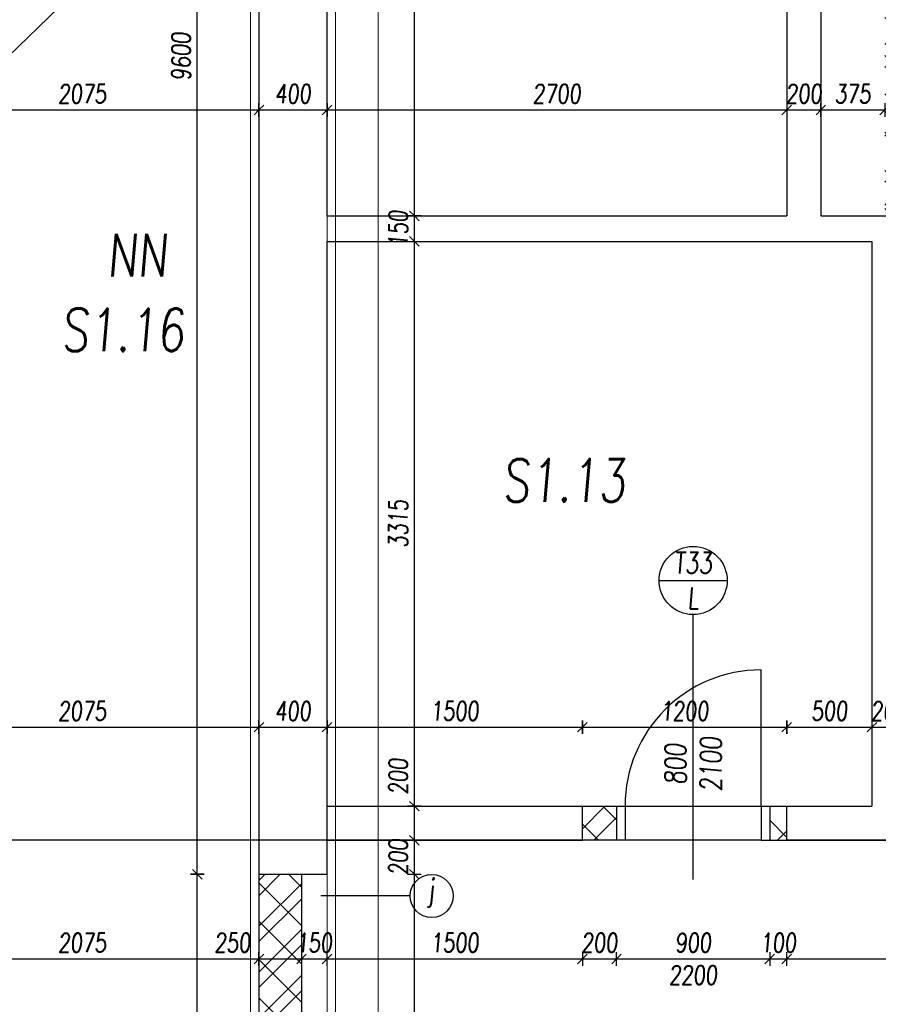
# Model space of a CAD drawing. Header units: millimetres. Extents: x 171 to 266814, y 44 to 350448.
# Tile 13 of 105: x 8303 to 13345, y 13495 to 19275. Entities that reach past the tile are written whole.
import ezdxf
from ezdxf.enums import TextEntityAlignment as Align

# ---------------------------------------------------------------- set-up
doc = ezdxf.new("R2010")
doc.units = ezdxf.units.MM
doc.header["$LTSCALE"] = 100
doc.linetypes.add('ACAD_ISO12W100', pattern=[22, 12, -3, 0.5, -3, 0.5, -3])
doc.linetypes.add('ČERCHOVANÁ', pattern=[25.4, 12.7, -6.35, 0, -6.35])
for name, color, linetype, lineweight in [('2DE_PRO_KK', 136, 'Continuous', 15), ('NAD', 4, 'ACAD_ISO12W100', 13), ('SRAFY', 7, 'Continuous', 13)]:
    doc.layers.add(name, color=color, linetype=linetype, lineweight=lineweight)
doc.layers.add('DVERE', color=7, linetype='Continuous', true_color=0xf00000)
for name, color, linetype in [('KOTY 50', 7, 'Continuous'), ('KOTY-DVERE', 8, 'Continuous'), ('NOVÁ TENKÁ', 240, 'Continuous'), ('NOVÁ TLUSTÁ', 240, 'Continuous'), ('OSY', 7, 'Continuous'), ('POPIS2', 2, 'Continuous'), ('SRAFA', 9, 'Continuous'), ('TENKA', 253, 'Continuous'), ('ŠRAFA', 253, 'Continuous'), ('ŽB', 3, 'Continuous')]:
    doc.layers.add(name, color=color, linetype=linetype)
doc.styles.add('CP_ATTR', font='ROMANS.SHX')
doc.styles.add('CS-ROMANS', font='romans.shx', dxfattribs={"width": 0.75, "oblique": 5})
doc.dimstyles.new('A_KÓTA_50', dxfattribs={"dimtxt": 110, "dimasz": 2, "dimexe": 100, "dimexo": 1500, "dimgap": 40, "dimtad": 1, "dimrnd": 1, "dimdsep": 46, "dimtxsty": 'CS-ROMANS', "dimblk": 'KOT_CARA20', "dimcen": 45, "dimse1": 1, "dimse2": 1, "dimclrd": 256, "dimclre": 256, "dimclrt": 256, "dimadec": 0, "dimazin": 0, "dimtfac": 1, "dimtix": 1, "dimtmove": 2, "dimatfit": 3, "dimldrblk": 'OBLIQUE', "dimfxl": 100, "dimtolj": 1, "dimarcsym": 0})
pattern_1 = [(45, (-294224.35, -112688.84), (-202.05576, 202.05576), []), (45, (-294089.65, -112688.84), (-202.05576, 202.05576), [])]
pattern_2 = [(135, (-294224.35, -112688.84), (-112.2532, -112.2532), [])]

# ---------------------------------------------------------------- blocks, each defined once
blk = doc.blocks.new('trafostanice')
at = {"layer": 'POPIS2', "ltscale": 15, "style": 'CS-ROMANS', "oblique": 5, "width": 0.75}
blk.add_text('NN ', height=250, dxfattribs=at).set_placement((5640.7, -11091.3), align=Align.RIGHT)
blk = doc.blocks.new('KOT_CARA20')
for p, q in [((0, 0), (-14.1, -14.1)), ((0, 20), (0, -20)), ((0, 0), (14.1, 14.1))]:
    blk.add_line(p, q)
blk = doc.blocks.new('*D102')
at = {"layer": 'Defpoints', "color": 0, "transparency": 16777216}
for p in [(9707.6, 14095.9), (7632.6, 14036.8), (9707.6, 13761.4)]:
    blk.add_point(p, dxfattribs=at)
at = {"layer": 'KOTY 50', "lineweight": -2, "ltscale": 5, "transparency": 16777216}
blk.add_line((7634.6, 13761.4), (9705.6, 13761.4), dxfattribs=at)
at = {"layer": 'KOTY 50', "lineweight": -2, "transparency": 16777216, "xscale": 2, "yscale": 2, "zscale": 2, "rotation": 180}
blk.add_blockref('KOT_CARA20', (7632.6, 13761.4), dxfattribs=at)
at = {"layer": 'KOTY 50', "lineweight": -2, "transparency": 16777216, "xscale": 2, "yscale": 2, "zscale": 2}
blk.add_blockref('KOT_CARA20', (9707.6, 13761.4), dxfattribs=at)
at = {"layer": 'KOTY 50', "transparency": 16777216, "insert": (8670.1, 13856.4), "char_height": 110, "attachment_point": 5, "style": 'CS-ROMANS'}
blk.add_mtext('\\A1;2075', dxfattribs=at)
blk = doc.blocks.new('_OBLIQUE')
at = {"color": 0, "linetype": 'ByBlock', "ltscale": 15}
blk.add_line((-0.5, -0.5), (0.5, 0.5), dxfattribs=at)
blk = doc.blocks.new('*D103')
at = {"layer": 'Defpoints', "color": 0, "transparency": 16777216}
for p in [(9957.6, 14213.1), (9707.6, 14095.9), (9957.6, 13761.4)]:
    blk.add_point(p, dxfattribs=at)
at = {"layer": 'KOTY 50', "lineweight": -2, "ltscale": 5, "transparency": 16777216}
blk.add_line((9709.6, 13761.4), (9955.6, 13761.4), dxfattribs=at)
at = {"layer": 'KOTY 50', "lineweight": -2, "transparency": 16777216, "xscale": 2, "yscale": 2, "zscale": 2, "rotation": 180}
blk.add_blockref('KOT_CARA20', (9707.6, 13761.4), dxfattribs=at)
at = {"layer": 'KOTY 50', "lineweight": -2, "transparency": 16777216, "xscale": 2, "yscale": 2, "zscale": 2}
blk.add_blockref('KOT_CARA20', (9957.6, 13761.4), dxfattribs=at)
at = {"layer": 'KOTY 50', "transparency": 16777216, "insert": (9552.2, 13856.4), "char_height": 110, "attachment_point": 5, "style": 'CS-ROMANS'}
blk.add_mtext('\\A1;250', dxfattribs=at)
blk = doc.blocks.new('*D104')
at = {"layer": 'Defpoints', "color": 0, "transparency": 16777216}
for p in [(10107.6, 14257.9), (9957.6, 14213.1), (10107.6, 13761.4)]:
    blk.add_point(p, dxfattribs=at)
at = {"layer": 'KOTY 50', "lineweight": -2, "ltscale": 5, "transparency": 16777216}
for p, q in [((9955.6, 13761.4), (9953.6, 13761.4)), ((9957.6, 13761.4), (10107.6, 13761.4)), ((10109.6, 13761.4), (10111.6, 13761.4))]:
    blk.add_line(p, q, dxfattribs=at)
at = {"layer": 'KOTY 50', "lineweight": -2, "transparency": 16777216, "xscale": 2, "yscale": 2, "zscale": 2}
blk.add_blockref('KOT_CARA20', (9957.6, 13761.4), dxfattribs=at)
at = {"layer": 'KOTY 50', "lineweight": -2, "transparency": 16777216, "xscale": 2, "yscale": 2, "zscale": 2, "rotation": 180}
blk.add_blockref('KOT_CARA20', (10107.6, 13761.4), dxfattribs=at)
at = {"layer": 'KOTY 50', "transparency": 16777216, "insert": (10032.6, 13856.4), "char_height": 110, "attachment_point": 5, "style": 'CS-ROMANS'}
blk.add_mtext('\\A1;150', dxfattribs=at)
blk = doc.blocks.new('*D105')
at = {"layer": 'Defpoints', "color": 0, "transparency": 16777216}
for p in [(11607.6, 14457.9), (10107.6, 14257.9), (11607.6, 13761.4)]:
    blk.add_point(p, dxfattribs=at)
at = {"layer": 'KOTY 50', "lineweight": -2, "ltscale": 5, "transparency": 16777216}
blk.add_line((10109.6, 13761.4), (11605.6, 13761.4), dxfattribs=at)
at = {"layer": 'KOTY 50', "lineweight": -2, "transparency": 16777216, "xscale": 2, "yscale": 2, "zscale": 2, "rotation": 180}
blk.add_blockref('KOT_CARA20', (10107.6, 13761.4), dxfattribs=at)
at = {"layer": 'KOTY 50', "lineweight": -2, "transparency": 16777216, "xscale": 2, "yscale": 2, "zscale": 2}
blk.add_blockref('KOT_CARA20', (11607.6, 13761.4), dxfattribs=at)
at = {"layer": 'KOTY 50', "transparency": 16777216, "insert": (10857.6, 13856.4), "char_height": 110, "attachment_point": 5, "style": 'CS-ROMANS'}
blk.add_mtext('\\A1;1500', dxfattribs=at)
blk = doc.blocks.new('*D106')
at = {"layer": 'Defpoints', "color": 0, "transparency": 16777216}
for p in [(11607.6, 14457.9), (11807.6, 14457.9), (11807.6, 13761.4)]:
    blk.add_point(p, dxfattribs=at)
at = {"layer": 'KOTY 50', "lineweight": -2, "ltscale": 5, "transparency": 16777216}
for p, q in [((11605.6, 13761.4), (11603.6, 13761.4)), ((11607.6, 13761.4), (11807.6, 13761.4)), ((11809.6, 13761.4), (11811.6, 13761.4))]:
    blk.add_line(p, q, dxfattribs=at)
at = {"layer": 'KOTY 50', "lineweight": -2, "transparency": 16777216, "xscale": 2, "yscale": 2, "zscale": 2}
blk.add_blockref('KOT_CARA20', (11607.6, 13761.4), dxfattribs=at)
at = {"layer": 'KOTY 50', "lineweight": -2, "transparency": 16777216, "xscale": 2, "yscale": 2, "zscale": 2, "rotation": 180}
blk.add_blockref('KOT_CARA20', (11807.6, 13761.4), dxfattribs=at)
at = {"layer": 'KOTY 50', "transparency": 16777216, "insert": (11707.6, 13856.4), "char_height": 110, "attachment_point": 5, "style": 'CS-ROMANS'}
blk.add_mtext('\\A1;200', dxfattribs=at)
blk = doc.blocks.new('*D107')
at = {"layer": 'Defpoints', "color": 0, "transparency": 16777216}
for p in [(11807.6, 14457.9), (12707.6, 14457.9), (12707.6, 13761.4)]:
    blk.add_point(p, dxfattribs=at)
at = {"layer": 'KOTY 50', "lineweight": -2, "ltscale": 5, "transparency": 16777216}
blk.add_line((11809.6, 13761.4), (12705.6, 13761.4), dxfattribs=at)
at = {"layer": 'KOTY 50', "lineweight": -2, "transparency": 16777216, "xscale": 2, "yscale": 2, "zscale": 2, "rotation": 180}
blk.add_blockref('KOT_CARA20', (11807.6, 13761.4), dxfattribs=at)
at = {"layer": 'KOTY 50', "lineweight": -2, "transparency": 16777216, "xscale": 2, "yscale": 2, "zscale": 2}
blk.add_blockref('KOT_CARA20', (12707.6, 13761.4), dxfattribs=at)
at = {"layer": 'KOTY 50', "transparency": 16777216, "char_height": 110, "attachment_point": 5, "style": 'CS-ROMANS'}
for s, insert in [('\\A1;900', (12257.6, 13856.4)), ('\\A1;2200', (12257.6, 13666.4))]:
    blk.add_mtext(s, dxfattribs=dict(at, insert=insert))
blk = doc.blocks.new('*D108')
at = {"layer": 'Defpoints', "color": 0, "transparency": 16777216}
for p in [(12707.6, 14457.9), (12807.6, 14457.9), (12807.6, 13761.4)]:
    blk.add_point(p, dxfattribs=at)
at = {"layer": 'KOTY 50', "lineweight": -2, "ltscale": 5, "transparency": 16777216}
for p, q in [((12705.6, 13761.4), (12703.6, 13761.4)), ((12707.6, 13761.4), (12807.6, 13761.4)), ((12809.6, 13761.4), (12811.6, 13761.4))]:
    blk.add_line(p, q, dxfattribs=at)
at = {"layer": 'KOTY 50', "lineweight": -2, "transparency": 16777216, "xscale": 2, "yscale": 2, "zscale": 2}
blk.add_blockref('KOT_CARA20', (12707.6, 13761.4), dxfattribs=at)
at = {"layer": 'KOTY 50', "lineweight": -2, "transparency": 16777216, "xscale": 2, "yscale": 2, "zscale": 2, "rotation": 180}
blk.add_blockref('KOT_CARA20', (12807.6, 13761.4), dxfattribs=at)
at = {"layer": 'KOTY 50', "transparency": 16777216, "insert": (12757.6, 13856.4), "char_height": 110, "attachment_point": 5, "style": 'CS-ROMANS'}
blk.add_mtext('\\A1;100', dxfattribs=at)
blk = doc.blocks.new('*D109')
at = {"layer": 'Defpoints', "color": 0, "transparency": 16777216}
for p in [(12807.6, 14457.9), (16007.6, 14257.9), (16007.6, 13761.4)]:
    blk.add_point(p, dxfattribs=at)
at = {"layer": 'KOTY 50', "lineweight": -2, "ltscale": 5, "transparency": 16777216}
blk.add_line((12809.6, 13761.4), (16005.6, 13761.4), dxfattribs=at)
at = {"layer": 'KOTY 50', "lineweight": -2, "transparency": 16777216, "xscale": 2, "yscale": 2, "zscale": 2, "rotation": 180}
blk.add_blockref('KOT_CARA20', (12807.6, 13761.4), dxfattribs=at)
at = {"layer": 'KOTY 50', "lineweight": -2, "transparency": 16777216, "xscale": 2, "yscale": 2, "zscale": 2}
blk.add_blockref('KOT_CARA20', (16007.6, 13761.4), dxfattribs=at)
at = {"layer": 'KOTY 50', "transparency": 16777216, "insert": (14407.6, 13856.4), "char_height": 110, "attachment_point": 5, "style": 'CS-ROMANS'}
blk.add_mtext('\\A1;3200', dxfattribs=at)
blk = doc.blocks.new('*D123')
at = {"layer": 'Defpoints', "color": 0, "transparency": 16777216}
for p in [(7632.6, 15349.1), (9707.6, 15201.9), (9707.6, 15121.6)]:
    blk.add_point(p, dxfattribs=at)
at = {"layer": 'KOTY 50', "lineweight": -2, "ltscale": 5, "transparency": 16777216}
blk.add_line((7634.6, 15121.6), (9705.6, 15121.6), dxfattribs=at)
at = {"layer": 'KOTY 50', "lineweight": -2, "transparency": 16777216, "xscale": 2, "yscale": 2, "zscale": 2, "rotation": 180}
blk.add_blockref('KOT_CARA20', (7632.6, 15121.6), dxfattribs=at)
at = {"layer": 'KOTY 50', "lineweight": -2, "transparency": 16777216, "xscale": 2, "yscale": 2, "zscale": 2}
blk.add_blockref('KOT_CARA20', (9707.6, 15121.6), dxfattribs=at)
at = {"layer": 'KOTY 50', "transparency": 16777216, "insert": (8670.1, 15216.6), "char_height": 110, "attachment_point": 5, "style": 'CS-ROMANS'}
blk.add_mtext('\\A1;2075', dxfattribs=at)
blk = doc.blocks.new('*D124')
at = {"layer": 'Defpoints', "color": 0, "transparency": 16777216}
for p in [(9707.6, 15201.9), (10107.6, 15219.7), (10107.6, 15121.6)]:
    blk.add_point(p, dxfattribs=at)
at = {"layer": 'KOTY 50', "lineweight": -2, "ltscale": 5, "transparency": 16777216}
blk.add_line((9709.6, 15121.6), (10105.6, 15121.6), dxfattribs=at)
at = {"layer": 'KOTY 50', "lineweight": -2, "transparency": 16777216, "xscale": 2, "yscale": 2, "zscale": 2, "rotation": 180}
blk.add_blockref('KOT_CARA20', (9707.6, 15121.6), dxfattribs=at)
at = {"layer": 'KOTY 50', "lineweight": -2, "transparency": 16777216, "xscale": 2, "yscale": 2, "zscale": 2}
blk.add_blockref('KOT_CARA20', (10107.6, 15121.6), dxfattribs=at)
at = {"layer": 'KOTY 50', "transparency": 16777216, "insert": (9907.6, 15216.6), "char_height": 110, "attachment_point": 5, "style": 'CS-ROMANS'}
blk.add_mtext('\\A1;400', dxfattribs=at)
blk = doc.blocks.new('*D125')
at = {"layer": 'Defpoints', "color": 0, "transparency": 16777216}
for p in [(10107.6, 15219.7), (11607.6, 15121.6), (11607.6, 14657.9)]:
    blk.add_point(p, dxfattribs=at)
at = {"layer": 'KOTY 50', "lineweight": -2, "ltscale": 5, "transparency": 16777216}
blk.add_line((10109.6, 15121.6), (11605.6, 15121.6), dxfattribs=at)
at = {"layer": 'KOTY 50', "lineweight": -2, "transparency": 16777216, "xscale": 2, "yscale": 2, "zscale": 2, "rotation": 180}
blk.add_blockref('KOT_CARA20', (10107.6, 15121.6), dxfattribs=at)
at = {"layer": 'KOTY 50', "lineweight": -2, "transparency": 16777216, "xscale": 2, "yscale": 2, "zscale": 2}
blk.add_blockref('KOT_CARA20', (11607.6, 15121.6), dxfattribs=at)
at = {"layer": 'KOTY 50', "transparency": 16777216, "insert": (10857.6, 15216.6), "char_height": 110, "attachment_point": 5, "style": 'CS-ROMANS'}
blk.add_mtext('\\A1;1500', dxfattribs=at)
blk = doc.blocks.new('*D126')
at = {"layer": 'Defpoints', "color": 0, "transparency": 16777216}
for p in [(12807.6, 15121.6), (12807.6, 14930), (11607.6, 14657.9)]:
    blk.add_point(p, dxfattribs=at)
at = {"layer": 'KOTY 50', "lineweight": -2, "ltscale": 5, "transparency": 16777216}
blk.add_line((11609.6, 15121.6), (12805.6, 15121.6), dxfattribs=at)
at = {"layer": 'KOTY 50', "lineweight": -2, "transparency": 16777216, "xscale": 2, "yscale": 2, "zscale": 2, "rotation": 180}
blk.add_blockref('KOT_CARA20', (11607.6, 15121.6), dxfattribs=at)
at = {"layer": 'KOTY 50', "lineweight": -2, "transparency": 16777216, "xscale": 2, "yscale": 2, "zscale": 2}
blk.add_blockref('KOT_CARA20', (12807.6, 15121.6), dxfattribs=at)
at = {"layer": 'KOTY 50', "transparency": 16777216, "insert": (12207.6, 15216.6), "char_height": 110, "attachment_point": 5, "style": 'CS-ROMANS'}
blk.add_mtext('\\A1;1200', dxfattribs=at)
blk = doc.blocks.new('*D127')
at = {"layer": 'Defpoints', "color": 0, "transparency": 16777216}
for p in [(13307.6, 15121.6), (13307.6, 14999), (12807.6, 14657.9)]:
    blk.add_point(p, dxfattribs=at)
at = {"layer": 'KOTY 50', "lineweight": -2, "ltscale": 5, "transparency": 16777216}
blk.add_line((12809.6, 15121.6), (13305.6, 15121.6), dxfattribs=at)
at = {"layer": 'KOTY 50', "lineweight": -2, "transparency": 16777216, "xscale": 2, "yscale": 2, "zscale": 2, "rotation": 180}
blk.add_blockref('KOT_CARA20', (12807.6, 15121.6), dxfattribs=at)
at = {"layer": 'KOTY 50', "lineweight": -2, "transparency": 16777216, "xscale": 2, "yscale": 2, "zscale": 2}
blk.add_blockref('KOT_CARA20', (13307.6, 15121.6), dxfattribs=at)
at = {"layer": 'KOTY 50', "transparency": 16777216, "insert": (13057.6, 15216.6), "char_height": 110, "attachment_point": 5, "style": 'CS-ROMANS'}
blk.add_mtext('\\A1;500', dxfattribs=at)
blk = doc.blocks.new('*D128')
at = {"layer": 'Defpoints', "color": 0, "transparency": 16777216}
for p in [(13507.6, 15121.6), (13307.6, 14999), (13507.6, 14985.6)]:
    blk.add_point(p, dxfattribs=at)
at = {"layer": 'KOTY 50', "lineweight": -2, "ltscale": 5, "transparency": 16777216}
for p, q in [((13305.6, 15121.6), (13303.6, 15121.6)), ((13307.6, 15121.6), (13507.6, 15121.6)), ((13509.6, 15121.6), (13511.6, 15121.6))]:
    blk.add_line(p, q, dxfattribs=at)
at = {"layer": 'KOTY 50', "lineweight": -2, "transparency": 16777216, "xscale": 2, "yscale": 2, "zscale": 2}
blk.add_blockref('KOT_CARA20', (13307.6, 15121.6), dxfattribs=at)
at = {"layer": 'KOTY 50', "lineweight": -2, "transparency": 16777216, "xscale": 2, "yscale": 2, "zscale": 2, "rotation": 180}
blk.add_blockref('KOT_CARA20', (13507.6, 15121.6), dxfattribs=at)
at = {"layer": 'KOTY 50', "transparency": 16777216, "insert": (13407.6, 15216.6), "char_height": 110, "attachment_point": 5, "style": 'CS-ROMANS'}
blk.add_mtext('\\A1;200', dxfattribs=at)
blk = doc.blocks.new('*D147')
at = {"layer": 'Defpoints', "color": 0, "transparency": 16777216}
for p in [(9707.6, 19033.6), (7632.6, 18854.9), (9707.6, 18744.7)]:
    blk.add_point(p, dxfattribs=at)
at = {"layer": 'KOTY 50', "lineweight": -2, "ltscale": 5, "transparency": 16777216}
blk.add_line((7634.6, 18744.7), (9705.6, 18744.7), dxfattribs=at)
at = {"layer": 'KOTY 50', "lineweight": -2, "transparency": 16777216, "xscale": 2, "yscale": 2, "zscale": 2, "rotation": 180}
blk.add_blockref('KOT_CARA20', (7632.6, 18744.7), dxfattribs=at)
at = {"layer": 'KOTY 50', "lineweight": -2, "transparency": 16777216, "xscale": 2, "yscale": 2, "zscale": 2}
blk.add_blockref('KOT_CARA20', (9707.6, 18744.7), dxfattribs=at)
at = {"layer": 'KOTY 50', "transparency": 16777216, "insert": (8670.1, 18839.7), "char_height": 110, "attachment_point": 5, "style": 'CS-ROMANS'}
blk.add_mtext('\\A1;2075', dxfattribs=at)
blk = doc.blocks.new('*D148')
at = {"layer": 'Defpoints', "color": 0, "transparency": 16777216}
for p in [(9707.6, 19033.6), (10107.6, 19024.4), (10107.6, 18744.7)]:
    blk.add_point(p, dxfattribs=at)
at = {"layer": 'KOTY 50', "lineweight": -2, "ltscale": 5, "transparency": 16777216}
blk.add_line((9709.6, 18744.7), (10105.6, 18744.7), dxfattribs=at)
at = {"layer": 'KOTY 50', "lineweight": -2, "transparency": 16777216, "xscale": 2, "yscale": 2, "zscale": 2, "rotation": 180}
blk.add_blockref('KOT_CARA20', (9707.6, 18744.7), dxfattribs=at)
at = {"layer": 'KOTY 50', "lineweight": -2, "transparency": 16777216, "xscale": 2, "yscale": 2, "zscale": 2}
blk.add_blockref('KOT_CARA20', (10107.6, 18744.7), dxfattribs=at)
at = {"layer": 'KOTY 50', "transparency": 16777216, "insert": (9907.6, 18839.7), "char_height": 110, "attachment_point": 5, "style": 'CS-ROMANS'}
blk.add_mtext('\\A1;400', dxfattribs=at)
blk = doc.blocks.new('*D149')
at = {"layer": 'Defpoints', "color": 0, "transparency": 16777216}
for p in [(10107.6, 19024.4), (12807.6, 18987.7), (12807.6, 18744.7)]:
    blk.add_point(p, dxfattribs=at)
at = {"layer": 'KOTY 50', "lineweight": -2, "ltscale": 5, "transparency": 16777216}
blk.add_line((10109.6, 18744.7), (12805.6, 18744.7), dxfattribs=at)
at = {"layer": 'KOTY 50', "lineweight": -2, "transparency": 16777216, "xscale": 2, "yscale": 2, "zscale": 2, "rotation": 180}
blk.add_blockref('KOT_CARA20', (10107.6, 18744.7), dxfattribs=at)
at = {"layer": 'KOTY 50', "lineweight": -2, "transparency": 16777216, "xscale": 2, "yscale": 2, "zscale": 2}
blk.add_blockref('KOT_CARA20', (12807.6, 18744.7), dxfattribs=at)
at = {"layer": 'KOTY 50', "transparency": 16777216, "insert": (11457.6, 18839.7), "char_height": 110, "attachment_point": 5, "style": 'CS-ROMANS'}
blk.add_mtext('\\A1;2700', dxfattribs=at)
blk = doc.blocks.new('*D150')
at = {"layer": 'Defpoints', "color": 0, "transparency": 16777216}
for p in [(12807.6, 18987.7), (13007.6, 19010.7), (13007.6, 18744.7)]:
    blk.add_point(p, dxfattribs=at)
at = {"layer": 'KOTY 50', "lineweight": -2, "ltscale": 5, "transparency": 16777216}
for p, q in [((12805.6, 18744.7), (12803.6, 18744.7)), ((12807.6, 18744.7), (13007.6, 18744.7)), ((13009.6, 18744.7), (13011.6, 18744.7))]:
    blk.add_line(p, q, dxfattribs=at)
at = {"layer": 'KOTY 50', "lineweight": -2, "transparency": 16777216, "xscale": 2, "yscale": 2, "zscale": 2}
blk.add_blockref('KOT_CARA20', (12807.6, 18744.7), dxfattribs=at)
at = {"layer": 'KOTY 50', "lineweight": -2, "transparency": 16777216, "xscale": 2, "yscale": 2, "zscale": 2, "rotation": 180}
blk.add_blockref('KOT_CARA20', (13007.6, 18744.7), dxfattribs=at)
at = {"layer": 'KOTY 50', "transparency": 16777216, "insert": (12907.6, 18839.7), "char_height": 110, "attachment_point": 5, "style": 'CS-ROMANS'}
blk.add_mtext('\\A1;200', dxfattribs=at)
blk = doc.blocks.new('*D151')
at = {"layer": 'Defpoints', "color": 0, "transparency": 16777216}
for p in [(13382.6, 19029.1), (13007.6, 19010.7), (13382.6, 18744.7)]:
    blk.add_point(p, dxfattribs=at)
at = {"layer": 'KOTY 50', "lineweight": -2, "ltscale": 5, "transparency": 16777216}
blk.add_line((13009.6, 18744.7), (13380.6, 18744.7), dxfattribs=at)
at = {"layer": 'KOTY 50', "lineweight": -2, "transparency": 16777216, "xscale": 2, "yscale": 2, "zscale": 2, "rotation": 180}
blk.add_blockref('KOT_CARA20', (13007.6, 18744.7), dxfattribs=at)
at = {"layer": 'KOTY 50', "lineweight": -2, "transparency": 16777216, "xscale": 2, "yscale": 2, "zscale": 2}
blk.add_blockref('KOT_CARA20', (13382.6, 18744.7), dxfattribs=at)
at = {"layer": 'KOTY 50', "transparency": 16777216, "insert": (13195.1, 18839.7), "char_height": 110, "attachment_point": 5, "style": 'CS-ROMANS'}
blk.add_mtext('\\A1;375', dxfattribs=at)
blk = doc.blocks.new('*D265')
at = {"layer": 'Defpoints', "color": 0, "transparency": 16777216}
for p in [(9345.2, 14257.9), (9707.6, 14257.9), (9607.6, 10257.9)]:
    blk.add_point(p, dxfattribs=at)
at = {"layer": 'KOTY 50', "lineweight": -2, "ltscale": 5, "transparency": 16777216}
blk.add_line((9345.2, 10259.9), (9345.2, 14255.9), dxfattribs=at)
at = {"layer": 'KOTY 50', "lineweight": -2, "transparency": 16777216, "xscale": 2, "yscale": 2, "zscale": 2}
for p, rotation in [((9345.2, 14257.9), 90), ((9345.2, 10257.9), 270)]:
    blk.add_blockref('KOT_CARA20', p, dxfattribs=dict(at, rotation=rotation))
at = {"layer": 'KOTY 50', "transparency": 16777216, "insert": (9250.2, 12257.9), "char_height": 110, "attachment_point": 5, "rotation": 90, "style": 'CS-ROMANS'}
blk.add_mtext('\\A1;4000', dxfattribs=at)
blk = doc.blocks.new('*D266')
at = {"layer": 'Defpoints', "color": 0, "transparency": 16777216}
for p in [(9345.2, 23857.9), (9516.8, 23857.9), (9707.6, 14257.9)]:
    blk.add_point(p, dxfattribs=at)
at = {"layer": 'KOTY 50', "lineweight": -2, "ltscale": 5, "transparency": 16777216}
blk.add_line((9345.2, 14259.9), (9345.2, 23855.9), dxfattribs=at)
at = {"layer": 'KOTY 50', "lineweight": -2, "transparency": 16777216, "xscale": 2, "yscale": 2, "zscale": 2}
for p, rotation in [((9345.2, 23857.9), 90), ((9345.2, 14257.9), 270)]:
    blk.add_blockref('KOT_CARA20', p, dxfattribs=dict(at, rotation=rotation))
at = {"layer": 'KOTY 50', "transparency": 16777216, "insert": (9250.2, 19057.9), "char_height": 110, "attachment_point": 5, "rotation": 90, "style": 'CS-ROMANS'}
blk.add_mtext('\\A1;9600', dxfattribs=at)
blk = doc.blocks.new('*D272')
at = {"layer": 'Defpoints', "color": 0, "transparency": 16777216}
for p in [(10107.6, 14257.9), (10620.7, 14257.9), (9607.6, 9357.9)]:
    blk.add_point(p, dxfattribs=at)
at = {"layer": 'KOTY 50', "lineweight": -2, "ltscale": 5, "transparency": 16777216}
blk.add_line((10620.7, 9359.9), (10620.7, 14255.9), dxfattribs=at)
at = {"layer": 'KOTY 50', "lineweight": -2, "transparency": 16777216, "xscale": 2, "yscale": 2, "zscale": 2}
for p, rotation in [((10620.7, 14257.9), 90), ((10620.7, 9357.9), 270)]:
    blk.add_blockref('KOT_CARA20', p, dxfattribs=dict(at, rotation=rotation))
at = {"layer": 'KOTY 50', "transparency": 16777216, "insert": (10525.7, 11807.9), "char_height": 110, "attachment_point": 5, "rotation": 90, "style": 'CS-ROMANS'}
blk.add_mtext('\\A1;4900', dxfattribs=at)
blk = doc.blocks.new('*D273')
at = {"layer": 'Defpoints', "color": 0, "transparency": 16777216}
for p in [(10620.7, 14457.9), (10751.4, 14457.9), (10107.6, 14257.9)]:
    blk.add_point(p, dxfattribs=at)
at = {"layer": 'KOTY 50', "lineweight": -2, "ltscale": 5, "transparency": 16777216}
for p, q in [((10620.7, 14459.9), (10620.7, 14461.9)), ((10620.7, 14257.9), (10620.7, 14457.9)), ((10620.7, 14255.9), (10620.7, 14253.9))]:
    blk.add_line(p, q, dxfattribs=at)
at = {"layer": 'KOTY 50', "lineweight": -2, "transparency": 16777216, "xscale": 2, "yscale": 2, "zscale": 2}
for p, rotation in [((10620.7, 14457.9), 270), ((10620.7, 14257.9), 90)]:
    blk.add_blockref('KOT_CARA20', p, dxfattribs=dict(at, rotation=rotation))
at = {"layer": 'KOTY 50', "transparency": 16777216, "insert": (10525.7, 14357.9), "char_height": 110, "attachment_point": 5, "rotation": 90, "style": 'CS-ROMANS'}
blk.add_mtext('\\A1;200', dxfattribs=at)
blk = doc.blocks.new('*D274')
at = {"layer": 'Defpoints', "color": 0, "transparency": 16777216}
for p in [(10620.7, 14657.9), (10737.7, 14657.9), (10751.4, 14457.9)]:
    blk.add_point(p, dxfattribs=at)
at = {"layer": 'KOTY 50', "lineweight": -2, "ltscale": 5, "transparency": 16777216}
blk.add_line((10620.7, 14459.9), (10620.7, 14655.9), dxfattribs=at)
at = {"layer": 'KOTY 50', "lineweight": -2, "transparency": 16777216, "xscale": 2, "yscale": 2, "zscale": 2}
for p, rotation in [((10620.7, 14657.9), 90), ((10620.7, 14457.9), 270)]:
    blk.add_blockref('KOT_CARA20', p, dxfattribs=dict(at, rotation=rotation))
at = {"layer": 'KOTY 50', "transparency": 16777216, "insert": (10525.7, 14831.2), "char_height": 110, "attachment_point": 5, "rotation": 90, "style": 'CS-ROMANS'}
blk.add_mtext('\\A1;200', dxfattribs=at)
blk = doc.blocks.new('*D275')
at = {"layer": 'Defpoints', "color": 0, "transparency": 16777216}
for p in [(10620.7, 17972.9), (10730.7, 17972.9), (10737.7, 14657.9)]:
    blk.add_point(p, dxfattribs=at)
at = {"layer": 'KOTY 50', "lineweight": -2, "ltscale": 5, "transparency": 16777216}
blk.add_line((10620.7, 14659.9), (10620.7, 17970.9), dxfattribs=at)
at = {"layer": 'KOTY 50', "lineweight": -2, "transparency": 16777216, "xscale": 2, "yscale": 2, "zscale": 2}
for p, rotation in [((10620.7, 17972.9), 90), ((10620.7, 14657.9), 270)]:
    blk.add_blockref('KOT_CARA20', p, dxfattribs=dict(at, rotation=rotation))
at = {"layer": 'KOTY 50', "transparency": 16777216, "insert": (10525.7, 16315.4), "char_height": 110, "attachment_point": 5, "rotation": 90, "style": 'CS-ROMANS'}
blk.add_mtext('\\A1;3315', dxfattribs=at)
blk = doc.blocks.new('*D276')
at = {"layer": 'Defpoints', "color": 0, "transparency": 16777216}
for p in [(10620.7, 18122.9), (10727.3, 18122.9), (10730.7, 17972.9)]:
    blk.add_point(p, dxfattribs=at)
at = {"layer": 'KOTY 50', "lineweight": -2, "ltscale": 5, "transparency": 16777216}
for p, q in [((10620.7, 18124.9), (10620.7, 18126.9)), ((10620.7, 17972.9), (10620.7, 18122.9)), ((10620.7, 17970.9), (10620.7, 17968.9))]:
    blk.add_line(p, q, dxfattribs=at)
at = {"layer": 'KOTY 50', "lineweight": -2, "transparency": 16777216, "xscale": 2, "yscale": 2, "zscale": 2}
for p, rotation in [((10620.7, 18122.9), 270), ((10620.7, 17972.9), 90)]:
    blk.add_blockref('KOT_CARA20', p, dxfattribs=dict(at, rotation=rotation))
at = {"layer": 'KOTY 50', "transparency": 16777216, "insert": (10525.7, 18047.9), "char_height": 110, "attachment_point": 5, "rotation": 90, "style": 'CS-ROMANS'}
blk.add_mtext('\\A1;150', dxfattribs=at)
blk = doc.blocks.new('*D277')
at = {"layer": 'Defpoints', "color": 0, "transparency": 16777216}
for p in [(10620.7, 23857.9), (10857.6, 23857.9), (10727.3, 18122.9)]:
    blk.add_point(p, dxfattribs=at)
at = {"layer": 'KOTY 50', "lineweight": -2, "ltscale": 5, "transparency": 16777216}
blk.add_line((10620.7, 18124.9), (10620.7, 23855.9), dxfattribs=at)
at = {"layer": 'KOTY 50', "lineweight": -2, "transparency": 16777216, "xscale": 2, "yscale": 2, "zscale": 2}
for p, rotation in [((10620.7, 23857.9), 90), ((10620.7, 18122.9), 270)]:
    blk.add_blockref('KOT_CARA20', p, dxfattribs=dict(at, rotation=rotation))
at = {"layer": 'KOTY 50', "transparency": 16777216, "insert": (10525.7, 20990.4), "char_height": 110, "attachment_point": 5, "rotation": 90, "style": 'CS-ROMANS'}
blk.add_mtext('\\A1;5735', dxfattribs=at)
blk = doc.blocks.new('*U457')
for p, q in [((0, -150), (0, 150)), ((0, 150), (5735, 150)), ((5735, 150), (5735, -150)), ((5735, -150), (0, -150))]:
    blk.add_line(p, q)
at = {"style": 'CP_ATTR', "flags": 9}
for tag in ['NAME', 'PRODUCER', 'PRODUCT-TYPE', 'ARTICLE', 'FLOW', 'NUMBER', 'SYSTEM', 'FORM', 'SIZE', 'OTHER']:
    blk.add_attdef(tag, (0, 0), '', height=0.0001, dxfattribs=at)
blk = doc.blocks.new('*U458')
for p, q in [((0, -150), (0, 150)), ((0, 150), (8465, 150)), ((8465, -150), (0, -150))]:
    blk.add_line(p, q)
at = {"style": 'CP_ATTR', "flags": 9}
for tag in ['NAME', 'PRODUCER', 'PRODUCT-TYPE', 'ARTICLE', 'FLOW', 'NUMBER', 'SYSTEM', 'FORM', 'SIZE', 'OTHER']:
    blk.add_attdef(tag, (0, 0), '', height=0.0001, dxfattribs=at)

msp = doc.modelspace()

# ---------------------------------------------------------------- hatches: boundary and pattern name
at = {"layer": 'SRAFA', "ltscale": 5}
h = msp.add_hatch(dxfattribs=at)
h.set_pattern_fill('ANSI31', color=253, scale=50, angle=90)
h.set_pattern_definition(pattern_2)
h.paths.add_polyline_path([(13507.556, 20392.91), (13382.556, 20392.91), (13382.556, 19257.91), (13507.556, 19257.91)])
h.paths.add_polyline_path([(13507.556, 19257.91), (13382.556, 19257.91), (13382.556, 18122.91), (13507.556, 18122.91)])
h.paths.add_polyline_path([(13507.556, 23857.91), (13382.556, 23857.91), (13382.556, 20542.91), (13507.556, 20542.91)])
h.paths.add_polyline_path([(12734.253, 15134.202), (12989.61, 15134.202), (13004.027, 15298.993), (12748.67, 15298.993)], flags=9)
h.paths.add_polyline_path([(13309.253, 18757.34), (13564.61, 18757.34), (13579.027, 18922.131), (13323.67, 18922.131)], flags=9)
h.paths.add_polyline_path([(13309.253, 20974.456), (13564.61, 20974.456), (13579.027, 21139.247), (13323.67, 21139.247)], flags=9)
h = msp.add_hatch(dxfattribs=at)
h.set_pattern_fill('ANSI32', color=253, scale=20)
h.set_pattern_definition([(45, (270826.47, -138738.65), (-134.70384, 134.70384), []), (45, (270916.27, -138738.65), (-134.70384, 134.70384), [])])
h.paths.add_polyline_path([(9957.556, 14257.91), (9707.556, 14257.91), (9707.556, 14007.91), (9957.556, 14007.91)])
h.paths.add_polyline_path([(9957.556, 14007.91), (9707.556, 14007.91), (9707.556, 10707.91), (9957.556, 10707.91)])
h.paths.add_polyline_path([(9957.556, 10707.91), (9707.556, 10707.91), (9707.556, 10457.91), (9957.556, 10457.91)])
h.paths.add_polyline_path([(9957.556, 10457.91), (9707.556, 10457.91), (9707.556, 10257.91), (9957.556, 10257.91)])
at = {"layer": 'SRAFY', "ltscale": 5}
h = msp.add_hatch(dxfattribs=at)
h.set_pattern_fill('ANSI32', color=253, scale=30)
h.set_pattern_definition(pattern_1)
h.paths.add_polyline_path([(13507.556, 23857.91), (13382.556, 23857.91), (13382.556, 20542.91), (13507.556, 20542.91)])
h.paths.add_polyline_path([(13507.556, 20392.91), (13382.556, 20392.91), (13382.556, 19257.91), (13507.556, 19257.91)])
h.paths.add_polyline_path([(13507.556, 19257.91), (13382.556, 19257.91), (13382.556, 18122.91), (13507.556, 18122.91)])
h.paths.add_polyline_path([(12734.253, 15134.202), (12989.61, 15134.202), (13004.027, 15298.993), (12748.67, 15298.993)], flags=9)
h = msp.add_hatch(dxfattribs=at)
h.set_pattern_fill('ANSI32', color=253, scale=30)
h.set_pattern_definition(pattern_1)
h.paths.add_polyline_path([(11807.556, 14657.91), (11607.556, 14657.91), (11607.556, 14457.91), (11807.556, 14457.91)])
h.paths.add_polyline_path([(12807.556, 14657.91), (12707.556, 14657.91), (12707.556, 14457.91), (12807.556, 14457.91)])
at = {"layer": 'ŠRAFA', "ltscale": 5}
h = msp.add_hatch(dxfattribs=at)
h.set_pattern_fill('ANSI31', color=253, scale=50, angle=90)
h.set_pattern_definition(pattern_2)
h.paths.add_polyline_path([(11807.556, 14657.91), (11607.556, 14657.91), (11607.556, 14457.91), (11807.556, 14457.91)])
h.paths.add_polyline_path([(12807.556, 14657.91), (12707.556, 14657.91), (12707.556, 14457.91), (12807.556, 14457.91)])
h = msp.add_hatch(dxfattribs=at)
h.set_pattern_fill('ANSI31', color=253, scale=50, angle=90)
h.set_pattern_definition(pattern_2)
h.paths.add_polyline_path([(9907.556, 14257.91), (9707.556, 14257.91), (9707.556, 10257.91), (9907.556, 10257.91)])
h.paths.add_polyline_path([(9957.556, 13057.91), (9957.556, 14257.91), (9907.556, 14257.91), (9907.556, 10257.91), (9957.556, 10257.91)])
h.paths.add_polyline_path([(9895.836, 13773.986), (10151.193, 13773.986), (10165.61, 13938.776), (9910.253, 13938.776)], flags=9)

# ---------------------------------------------------------------- linework, layer by layer
at = {"layer": 'DVERE', "color": 253}
for points in [[(12657.556, 14657.91), (12657.556, 15457.91)], [(11857.556, 14657.91), (12657.556, 14657.91)], [(12657.556, 14457.91), (11857.556, 14457.91)]]:
    msp.add_lwpolyline(points, dxfattribs=at)
msp.add_arc((12657.556, 14657.91), 800, 90, 180, dxfattribs=at)
at = {"layer": 'KOTY 50', "color": 253, "ltscale": 5}
msp.add_line((7457.552, 18306.941), (8661.622, 19472.902), dxfattribs=at)
at = {"layer": 'KOTY-DVERE', "color": 253}
for p, q in [((12057.556, 15982.487), (12457.556, 15982.487)), ((12257.556, 14227.423), (12257.556, 15782.487))]:
    msp.add_line(p, q, dxfattribs=at)
at = {"layer": 'KOTY-DVERE', "color": 253, "ltscale": 5}
msp.add_line((10595.52, 14131.023), (10071.387, 14131.023), dxfattribs=at)
at = {"layer": 'KOTY-DVERE', "color": 253}
for centre, radius in [((12257.556, 15982.487), 200), ((10722.076, 14131.023), 126.556)]:
    msp.add_circle(centre, radius, dxfattribs=at)
at = {"layer": 'NAD', "color": 253, "ltscale": 20}
for points in [[(9657.556, 10257.91), (9657.556, 28257.91)], [(10157.556, 10257.91), (10157.556, 28257.91)]]:
    msp.add_lwpolyline(points, dxfattribs=at)
at = {"layer": 'NOVÁ TLUSTÁ', "color": 253}
for p, q in [((11607.556, 14657.91), (11857.556, 14657.91)), ((12657.556, 14657.91), (12807.556, 14657.91))]:
    msp.add_line(p, q, dxfattribs=at)
at = {"layer": 'NOVÁ TLUSTÁ', "color": 253, "ltscale": 5}
for p, q in [((9707.556, 14257.91), (9707.556, 10257.91)), ((9957.556, 14257.91), (9957.556, 13057.91))]:
    msp.add_line(p, q, dxfattribs=at)
at = {"layer": 'NOVÁ TLUSTÁ', "color": 253}
for points in [[(11857.556, 14657.91), (11857.556, 14457.91)], [(12657.556, 14657.91), (12657.556, 14457.91)], [(11857.556, 14457.91), (11607.556, 14457.91)], [(12657.556, 14457.91), (12807.556, 14457.91)]]:
    msp.add_lwpolyline(points, dxfattribs=at)
at = {"layer": 'OSY', "color": 253, "linetype": 'ČERCHOVANÁ', "ltscale": 25}
for p, q in [((11657.556, 14457.91), (2355.14, 14457.91)), ((28457.556, 14457.91), (12807.556, 14457.91))]:
    msp.add_line(p, q, dxfattribs=at)
at = {"layer": 'TENKA', "color": 253}
for points in [[(11807.556, 14657.91), (11807.556, 14457.91)], [(12707.556, 14657.91), (12707.556, 14457.91)]]:
    msp.add_lwpolyline(points, dxfattribs=at)
at = {"layer": 'ŽB', "color": 253}
for p, q in [((12807.556, 24057.91), (12807.556, 18122.91)), ((13007.556, 20392.91), (13007.556, 18122.91)), ((10107.556, 18122.91), (12807.556, 18122.91)), ((13007.556, 18122.91), (13507.556, 18122.91)), ((10107.556, 17972.91), (12807.556, 17972.91)), ((12807.556, 17972.91), (13307.556, 17972.91)), ((13307.556, 17972.91), (13307.556, 14657.91)), ((10107.556, 14657.91), (11607.556, 14657.91)), ((12807.556, 14657.91), (13307.556, 14657.91)), ((10107.556, 14457.91), (11607.556, 14457.91)), ((12807.556, 14457.91), (16007.556, 14457.91))]:
    msp.add_line(p, q, dxfattribs=at)
for points in [[(9707.556, 24257.91), (9707.556, 14257.91), (10107.556, 14257.91), (10107.556, 14457.91)], [(10107.556, 18122.91), (10107.556, 23857.91)], [(10107.556, 14257.91), (10107.556, 17972.91)], [(11607.556, 14457.91), (11607.556, 14657.91)], [(12807.556, 14457.91), (12807.556, 14657.91)]]:
    msp.add_lwpolyline(points, dxfattribs=at)

# ---------------------------------------------------------------- block references
at = {"layer": '2DE_PRO_KK', "rotation": 270}
for name, p in [('*U457', (10257.556, 23857.91)), ('*U458', (10257.556, 18122.91))]:
    msp.add_blockref(name, p, dxfattribs=at)
at = {"layer": 'NOVÁ TENKÁ', "color": 253, "ltscale": 5}
msp.add_blockref('trafostanice', (3657.552, 28857.91), dxfattribs=at)

# ---------------------------------------------------------------- texts
at = {"layer": 'KOTY-DVERE', "color": 253, "char_height": 125, "attachment_point": 5, "style": 'CS-ROMANS'}
for s, width, insert in [('T33\\PL', 125, (12257.556, 15982.487)), ('j', 141.62944, (10716.874, 14147.924))]:
    msp.add_mtext_dynamic_manual_height_columns(s, width=width, gutter_width=12.5, heights=[0], dxfattribs=dict(at, insert=insert))
at = {"layer": 'KOTY-DVERE', "color": 253, "insert": (12257.556, 14904.172), "char_height": 125, "attachment_point": 5, "rotation": 90, "style": 'CS-ROMANS'}
msp.add_mtext('\\A1;800\\P2100', dxfattribs=at)
at = {"layer": 'POPIS2', "color": 253, "ltscale": 15, "style": 'CS-ROMANS', "oblique": 5, "width": 0.75}
for s, p in [('S1.16', (8546.817, 17328.516)), ('S1.13', (11137.763, 16444.969))]:
    msp.add_text(s, height=250, dxfattribs=at).set_placement(p)

# ---------------------------------------------------------------- dimensions: what is measured, and where the dimension line sits
at = {"layer": 'KOTY 50', "color": 253, "ltscale": 5}
for base, p1, p2, picture, middle in [((9345.184, 23857.897), (9707.556, 14257.91), (9516.757, 23857.897), '*D266', (9250.184, 19057.903)), ((10620.667, 23857.91), (10727.326, 18122.91), (10857.556, 23857.91), '*D277', (10525.667, 20990.41)), ((10620.667, 18122.91), (10730.735, 17972.91), (10727.326, 18122.91), '*D276', (10525.667, 18047.91)), ((10620.667, 17972.91), (10737.736, 14657.91), (10730.735, 17972.91), '*D275', (10525.667, 16315.41)), ((10620.667, 14457.91), (10107.556, 14257.91), (10751.374, 14457.91), '*D273', (10525.667, 14357.91)), ((9345.184, 14257.91), (9607.556, 10257.91), (9707.556, 14257.91), '*D265', (9250.184, 12257.91)), ((10620.667, 14257.91), (9607.556, 9357.91), (10107.556, 14257.91), '*D272', (10525.667, 11807.91))]:
    dim = msp.add_linear_dim(base=base, p1=p1, p2=p2, angle=90, dimstyle='A_KÓTA_50', dxfattribs=at)
    dim.commit()
    dim.dimension.update_dxf_attribs({"geometry": picture, "text_midpoint": middle})
for base, p1, p2, picture, middle in [((9707.556, 18744.735), (7632.552, 18854.879), (9707.556, 19033.582), '*D147', (8670.054, 18839.735)), ((10107.556, 18744.735), (9707.556, 19033.582), (10107.556, 19024.366), '*D148', (9907.556, 18839.735)), ((12807.556, 18744.735), (10107.556, 19024.366), (12807.556, 18987.653), '*D149', (11457.556, 18839.735)), ((13382.556, 18744.735), (13007.556, 19010.691), (13382.556, 19029.123), '*D151', (13195.056, 18839.735)), ((13007.556, 18744.735), (12807.556, 18987.653), (13007.556, 19010.691), '*D150', (12907.556, 18839.735)), ((9707.556, 15121.597), (7632.552, 15349.144), (9707.556, 15201.887), '*D123', (8670.054, 15216.597)), ((10107.556, 15121.597), (9707.556, 15201.887), (10107.556, 15219.722), '*D124', (9907.556, 15216.597)), ((11607.556, 15121.597), (10107.556, 15219.722), (11607.556, 14657.91), '*D125', (10857.556, 15216.597)), ((12807.556, 15121.597), (11607.556, 14657.91), (12807.556, 14929.993), '*D126', (12207.556, 15216.597)), ((13307.556, 15121.597), (12807.556, 14657.91), (13307.556, 14999.007), '*D127', (13057.556, 15216.597)), ((13507.556, 15121.597), (13307.556, 14999.007), (13507.556, 14985.595), '*D128', (13407.556, 15216.597)), ((11607.556, 13761.381), (10107.556, 14257.91), (11607.556, 14457.91), '*D105', (10857.556, 13856.381)), ((11807.556, 13761.381), (11607.556, 14457.91), (11807.556, 14457.91), '*D106', (11707.556, 13856.381)), ((12807.556, 13761.381), (12707.556, 14457.91), (12807.556, 14457.91), '*D108', (12757.556, 13856.381)), ((16007.556, 13761.381), (12807.556, 14457.91), (16007.556, 14257.91), '*D109', (14407.556, 13856.381)), ((10107.556, 13761.381), (9957.556, 14213.122), (10107.556, 14257.91), '*D104', (10032.556, 13856.381)), ((9707.556, 13761.381), (7632.552, 14036.77), (9707.556, 14095.94), '*D102', (8670.054, 13856.381))]:
    dim = msp.add_linear_dim(base=base, p1=p1, p2=p2, dimstyle='A_KÓTA_50', dxfattribs=at)
    dim.commit()
    dim.dimension.update_dxf_attribs({"geometry": picture, "text_midpoint": middle})
dim = msp.add_linear_dim(base=(10620.667, 14657.91), p1=(10751.374, 14457.91), p2=(10737.736, 14657.91), angle=90, dimstyle='A_KÓTA_50', dxfattribs=at)
dim.commit()
dim.dimension.update_dxf_attribs({"geometry": '*D274', "text_midpoint": (10525.667, 14831.156), "dimtype": 160})
dim = msp.add_linear_dim(base=(12707.556, 13761.381), p1=(11807.556, 14457.91), p2=(12707.556, 14457.91), text='<>\\X2200', dimstyle='A_KÓTA_50', dxfattribs=at)
dim.commit()
dim.dimension.update_dxf_attribs({"geometry": '*D107', "text_midpoint": (12257.556, 13856.381)})
dim = msp.add_linear_dim(base=(9957.556, 13761.381), p1=(9707.556, 14095.94), p2=(9957.556, 14213.122), dimstyle='A_KÓTA_50', dxfattribs=at)
dim.commit()
dim.dimension.update_dxf_attribs({"geometry": '*D103', "text_midpoint": (9552.212, 13856.381), "dimtype": 160})

doc.saveas('drawing.dxf')
